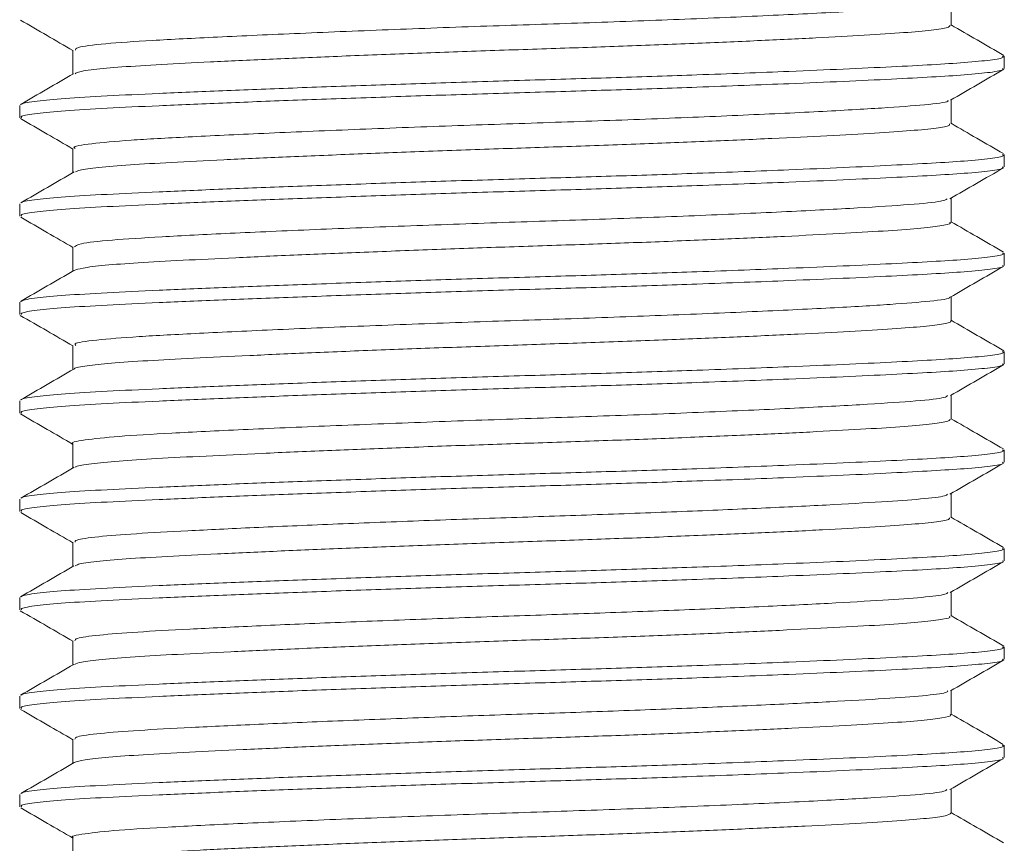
# Model space of a CAD drawing. Header units: millimetres. Extents: x 0 to 210, y 0 to 297.
# Tile 29 of 38: x 135.49 to 145.49, y 200.1 to 208.47. Entities that reach past the tile are written whole.
import ezdxf

# ---------------------------------------------------------------- set-up
doc = ezdxf.new("R2010")
doc.units = ezdxf.units.MM
doc.linetypes.add('HIDDEN', pattern=[1.905, 1.27, -0.635])
doc.layers.add('FORMAT', color=7, linetype='HIDDEN')

msp = doc.modelspace()

# ---------------------------------------------------------------- linework, layer by layer
at = {"layer": 'FORMAT', "linetype": 'Continuous', "lineweight": 15}
for p, q in [((144.953, 208.408), (144.953, 208.652)), ((136.035, 208.157), (136.035, 207.913)), ((145.494, 207.97), (145.494, 208.095)), ((144.953, 207.407), (144.953, 207.652)), ((135.494, 207.595), (135.494, 207.47)), ((136.035, 207.158), (136.035, 206.913)), ((145.494, 206.97), (145.494, 207.095)), ((144.953, 206.407), (144.953, 206.652)), ((135.494, 206.595), (135.494, 206.47)), ((136.035, 206.157), (136.035, 205.913)), ((145.494, 205.97), (145.494, 206.095)), ((144.953, 205.408), (144.953, 205.652)), ((135.494, 205.595), (135.494, 205.47)), ((136.035, 205.157), (136.035, 204.913)), ((145.494, 204.97), (145.494, 205.095)), ((144.953, 204.407), (144.953, 204.652)), ((135.494, 204.595), (135.494, 204.47)), ((136.035, 204.158), (136.035, 203.913)), ((145.494, 203.97), (145.494, 204.095)), ((144.953, 203.407), (144.953, 203.652)), ((135.494, 203.595), (135.494, 203.47)), ((136.035, 203.157), (136.035, 202.913)), ((145.494, 202.97), (145.494, 203.095)), ((144.953, 202.408), (144.953, 202.652)), ((135.494, 202.595), (135.494, 202.47)), ((136.035, 202.157), (136.035, 201.913)), ((145.494, 201.97), (145.494, 202.095)), ((144.953, 201.407), (144.953, 201.652)), ((135.494, 201.595), (135.494, 201.47)), ((136.035, 201.158), (136.035, 200.913)), ((145.494, 200.97), (145.494, 201.095)), ((144.953, 200.407), (144.953, 200.652)), ((135.494, 200.595), (135.494, 200.47)), ((136.035, 200.157), (136.035, 199.913))]:
    msp.add_line(p, q, dxfattribs=at)
at = {"layer": 'FORMAT', "linetype": 'Continuous', "lineweight": 0}
for points, knots in [([(144.925, 208.646), (144.898, 208.636), (144.839, 208.613), (144.481, 208.582), (143.922, 208.548), (143.17, 208.51), (142.273, 208.471), (141.297, 208.435), (140.289, 208.403), (139.283, 208.366), (138.324, 208.327), (137.487, 208.289), (136.814, 208.255), (136.335, 208.222), (136.063, 208.188), (136.062, 208.166), (136.061, 208.157)], [0, 0, 0, 0, 0.061071, 0.133285, 0.206289, 0.281588, 0.357234, 0.43123, 0.502975, 0.577121, 0.652804, 0.728018, 0.800831, 0.873208, 0.948206, 1, 1, 1, 1]), ([(144.943, 208.408), (144.939, 208.4), (144.932, 208.384), (144.771, 208.358), (144.488, 208.334), (144.092, 208.308), (143.59, 208.281), (143.005, 208.253), (142.343, 208.224), (141.634, 208.197), (140.887, 208.172), (140.135, 208.147), (139.387, 208.12), (138.676, 208.092), (138.012, 208.063), (137.423, 208.036), (136.917, 208.01), (136.515, 207.986), (136.229, 207.959), (136.074, 207.935), (136.062, 207.921), (136.058, 207.917)], [0, 0, 0, 0, 0.04263, 0.09811, 0.15202, 0.2075, 0.2614, 0.31686, 0.37078, 0.42625, 0.48017, 0.53564, 0.58955, 0.64501, 0.69892, 0.7544, 0.80831, 0.86379, 0.91769, 0.97316, 1, 1, 1, 1]), ([(135.514, 207.603), (135.514, 207.606), (135.513, 207.618), (135.654, 207.639), (135.938, 207.667), (136.359, 207.691), (136.899, 207.717), (137.536, 207.744), (138.264, 207.772), (139.048, 207.8), (139.88, 207.828), (140.723, 207.853), (141.566, 207.878), (142.445, 207.907), (143.221, 207.937), (143.871, 207.964), (144.359, 207.987), (144.772, 208.009), (145.12, 208.031), (145.369, 208.056), (145.495, 208.078), (145.481, 208.091), (145.477, 208.095)], [0, 0, 0, 0, 0.01513, 0.07049, 0.1243, 0.17967, 0.23347, 0.28883, 0.34263, 0.39799, 0.4518, 0.50718, 0.56098, 0.61634, 0.68508, 0.73042, 0.77668, 0.82203, 0.86829, 0.92209, 0.97745, 1, 1, 1, 1]), ([(135.511, 207.47), (135.509, 207.475), (135.503, 207.49), (135.651, 207.514), (135.939, 207.542), (136.359, 207.566), (136.899, 207.592), (137.536, 207.619), (138.264, 207.647), (139.048, 207.675), (139.88, 207.703), (140.723, 207.728), (141.566, 207.753), (142.445, 207.782), (143.221, 207.812), (143.871, 207.839), (144.359, 207.862), (144.772, 207.884), (145.12, 207.906), (145.369, 207.931), (145.495, 207.953), (145.481, 207.966), (145.477, 207.97)], [0, 0, 0, 0, 0.03076, 0.08524, 0.1382, 0.19269, 0.24564, 0.30012, 0.35306, 0.40755, 0.4605, 0.515, 0.56794, 0.62243, 0.69007, 0.7347, 0.78023, 0.82485, 0.87038, 0.92333, 0.97781, 1, 1, 1, 1]), ([(144.921, 207.648), (144.923, 207.645), (144.93, 207.628), (144.711, 207.601), (144.276, 207.569), (143.628, 207.532), (142.809, 207.494), (141.872, 207.455), (140.878, 207.421), (139.866, 207.388), (138.872, 207.35), (137.955, 207.311), (137.186, 207.274), (136.586, 207.242), (136.198, 207.206), (136.019, 207.177), (136.052, 207.161), (136.059, 207.158)], [0, 0, 0, 0, 0.02154, 0.09522, 0.16671, 0.24061, 0.31603, 0.39094, 0.46343, 0.53559, 0.61033, 0.68579, 0.75994, 0.8315, 0.9049, 0.98017, 1, 1, 1, 1]), ([(144.937, 207.407), (144.939, 207.402), (144.945, 207.388), (144.816, 207.364), (144.564, 207.339), (144.189, 207.314), (143.713, 207.287), (143.141, 207.259), (142.5, 207.231), (141.795, 207.203), (141.06, 207.177), (140.302, 207.153), (139.556, 207.126), (138.83, 207.098), (138.158, 207.07), (137.547, 207.042), (137.024, 207.016), (136.595, 206.991), (136.285, 206.965), (136.099, 206.941), (136.072, 206.925), (136.062, 206.919)], [0, 0, 0, 0, 0.0308, 0.08501, 0.14078, 0.19497, 0.25074, 0.30493, 0.36069, 0.41489, 0.47067, 0.52486, 0.58063, 0.63482, 0.69058, 0.74479, 0.80056, 0.85476, 0.91052, 0.96472, 1, 1, 1, 1]), ([(135.515, 206.606), (135.515, 206.607), (135.516, 206.619), (135.655, 206.639), (135.938, 206.667), (136.359, 206.691), (136.899, 206.717), (137.536, 206.744), (138.264, 206.772), (139.048, 206.8), (139.88, 206.828), (140.723, 206.853), (141.566, 206.878), (142.445, 206.907), (143.221, 206.937), (143.871, 206.964), (144.359, 206.987), (144.772, 207.009), (145.12, 207.031), (145.369, 207.056), (145.495, 207.078), (145.481, 207.091), (145.477, 207.095)], [0, 0, 0, 0, 0.010462, 0.066086, 0.120152, 0.175786, 0.229841, 0.285464, 0.339519, 0.395141, 0.449207, 0.504841, 0.558897, 0.614522, 0.683584, 0.729142, 0.775625, 0.821183, 0.867666, 0.921721, 0.977343, 1, 1, 1, 1]), ([(135.511, 206.47), (135.509, 206.475), (135.503, 206.49), (135.651, 206.514), (135.939, 206.542), (136.359, 206.566), (136.899, 206.592), (137.536, 206.619), (138.264, 206.647), (139.048, 206.675), (139.88, 206.703), (140.723, 206.728), (141.566, 206.753), (142.445, 206.782), (143.221, 206.812), (143.871, 206.839), (144.359, 206.862), (144.772, 206.884), (145.12, 206.906), (145.369, 206.931), (145.495, 206.953), (145.481, 206.966), (145.477, 206.97)], [0, 0, 0, 0, 0.03076, 0.08524, 0.1382, 0.19269, 0.24564, 0.30012, 0.35306, 0.40755, 0.4605, 0.515, 0.56794, 0.62243, 0.69007, 0.7347, 0.78023, 0.82485, 0.87038, 0.92333, 0.97781, 1, 1, 1, 1]), ([(144.915, 206.646), (144.901, 206.638), (144.865, 206.617), (144.553, 206.588), (144.029, 206.554), (143.305, 206.516), (142.428, 206.477), (141.462, 206.44), (140.456, 206.408), (139.447, 206.372), (138.476, 206.334), (137.614, 206.296), (136.913, 206.26), (136.4, 206.228), (136.084, 206.192), (136.061, 206.168), (136.051, 206.157)], [0, 0, 0, 0, 0.04815, 0.12091, 0.19341, 0.2685, 0.34426, 0.4187, 0.49054, 0.56429, 0.6399, 0.71537, 0.78873, 0.86076, 0.93548, 1, 1, 1, 1]), ([(144.939, 206.407), (144.943, 206.404), (144.958, 206.392), (144.856, 206.371), (144.632, 206.344), (144.284, 206.32), (143.827, 206.293), (143.28, 206.265), (142.648, 206.237), (141.961, 206.209), (141.225, 206.183), (140.476, 206.159), (139.72, 206.132), (138.993, 206.104), (138.302, 206.076), (137.68, 206.048), (137.132, 206.021), (136.684, 205.997), (136.343, 205.971), (136.117, 205.944), (136.069, 205.926), (136.047, 205.917)], [0, 0, 0, 0, 0.017774, 0.073323, 0.127311, 0.182865, 0.236842, 0.292384, 0.346367, 0.401915, 0.455903, 0.511458, 0.565435, 0.620977, 0.674958, 0.730504, 0.784493, 0.840048, 0.894025, 0.949568, 1, 1, 1, 1]), ([(135.514, 205.604), (135.514, 205.606), (135.514, 205.618), (135.654, 205.639), (135.938, 205.667), (136.359, 205.691), (136.899, 205.717), (137.536, 205.744), (138.264, 205.772), (139.048, 205.8), (139.88, 205.828), (140.723, 205.853), (141.566, 205.878), (142.445, 205.907), (143.221, 205.937), (143.871, 205.964), (144.359, 205.987), (144.772, 206.009), (145.12, 206.031), (145.369, 206.056), (145.495, 206.078), (145.481, 206.091), (145.477, 206.095)], [0, 0, 0, 0, 0.01423, 0.06964, 0.1235, 0.17893, 0.23277, 0.28819, 0.34204, 0.39745, 0.45131, 0.50673, 0.56058, 0.61599, 0.68479, 0.73017, 0.77648, 0.82186, 0.86817, 0.92202, 0.97743, 1, 1, 1, 1]), ([(135.511, 205.47), (135.509, 205.475), (135.503, 205.49), (135.651, 205.514), (135.939, 205.542), (136.359, 205.566), (136.899, 205.592), (137.536, 205.619), (138.264, 205.647), (139.048, 205.675), (139.88, 205.703), (140.723, 205.728), (141.566, 205.753), (142.445, 205.782), (143.221, 205.812), (143.871, 205.839), (144.359, 205.862), (144.772, 205.884), (145.12, 205.906), (145.369, 205.931), (145.495, 205.953), (145.481, 205.966), (145.477, 205.97)], [0, 0, 0, 0, 0.03076, 0.08524, 0.1382, 0.19269, 0.24564, 0.30012, 0.35306, 0.40755, 0.4605, 0.515, 0.56794, 0.62243, 0.69007, 0.7347, 0.78023, 0.82485, 0.87038, 0.92333, 0.97781, 1, 1, 1, 1]), ([(144.935, 205.646), (144.936, 205.645), (144.95, 205.632), (144.761, 205.607), (144.365, 205.574), (143.747, 205.538), (142.955, 205.5), (142.031, 205.462), (141.044, 205.426), (140.033, 205.394), (139.033, 205.356), (138.098, 205.318), (137.301, 205.28), (136.672, 205.247), (136.247, 205.212), (136.035, 205.181), (136.058, 205.163), (136.065, 205.157)], [0, 0, 0, 0, 0.005634, 0.079968, 0.151729, 0.225451, 0.300997, 0.376379, 0.449635, 0.521617, 0.596302, 0.672027, 0.746776, 0.818824, 0.89198, 0.967323, 1, 1, 1, 1]), ([(144.946, 205.408), (144.948, 205.406), (144.969, 205.396), (144.887, 205.377), (144.696, 205.35), (144.37, 205.326), (143.941, 205.299), (143.409, 205.272), (142.799, 205.244), (142.118, 205.215), (141.396, 205.189), (140.643, 205.164), (139.892, 205.138), (139.151, 205.111), (138.456, 205.083), (137.812, 205.054), (137.249, 205.027), (136.775, 205.002), (136.407, 204.977), (136.165, 204.95), (136.048, 204.929), (136.051, 204.918), (136.051, 204.917)], [0, 0, 0, 0, 0.00641, 0.06036, 0.11586, 0.1698, 0.2253, 0.27923, 0.33472, 0.38866, 0.44417, 0.4981, 0.55361, 0.60754, 0.66303, 0.71697, 0.77247, 0.82641, 0.88192, 0.93585, 0.99134, 1, 1, 1, 1]), ([(135.514, 204.604), (135.514, 204.606), (135.513, 204.618), (135.654, 204.639), (135.938, 204.667), (136.359, 204.691), (136.899, 204.717), (137.536, 204.744), (138.264, 204.772), (139.048, 204.8), (139.88, 204.828), (140.723, 204.853), (141.566, 204.878), (142.445, 204.907), (143.221, 204.937), (143.871, 204.964), (144.359, 204.987), (144.772, 205.009), (145.12, 205.031), (145.369, 205.056), (145.495, 205.078), (145.481, 205.091), (145.477, 205.095)], [0, 0, 0, 0, 0.01466, 0.07004, 0.12388, 0.17928, 0.2331, 0.28849, 0.34232, 0.3977, 0.45154, 0.50694, 0.56077, 0.61616, 0.68492, 0.73029, 0.77658, 0.82194, 0.86823, 0.92205, 0.97744, 1, 1, 1, 1]), ([(135.511, 204.47), (135.509, 204.475), (135.503, 204.49), (135.651, 204.514), (135.939, 204.542), (136.359, 204.566), (136.899, 204.592), (137.536, 204.619), (138.264, 204.647), (139.048, 204.675), (139.88, 204.703), (140.723, 204.728), (141.566, 204.753), (142.445, 204.782), (143.221, 204.812), (143.871, 204.839), (144.359, 204.862), (144.772, 204.884), (145.12, 204.906), (145.369, 204.931), (145.495, 204.953), (145.481, 204.966), (145.477, 204.97)], [0, 0, 0, 0, 0.03076, 0.08524, 0.1382, 0.19269, 0.24564, 0.30012, 0.35306, 0.40755, 0.4605, 0.515, 0.56794, 0.62243, 0.69007, 0.7347, 0.78023, 0.82485, 0.87038, 0.92333, 0.97781, 1, 1, 1, 1]), ([(144.916, 204.648), (144.911, 204.641), (144.895, 204.622), (144.621, 204.593), (144.13, 204.56), (143.436, 204.522), (142.581, 204.484), (141.625, 204.446), (140.623, 204.414), (139.612, 204.378), (138.631, 204.34), (137.745, 204.302), (137.018, 204.266), (136.463, 204.233), (136.136, 204.197), (135.997, 204.17), (136.036, 204.158), (136.037, 204.158)], [0, 0, 0, 0, 0.04027, 0.11325, 0.18503, 0.2595, 0.33499, 0.40947, 0.48126, 0.55422, 0.62934, 0.70466, 0.7782, 0.84972, 0.92377, 0.99922, 1, 1, 1, 1]), ([(144.945, 204.407), (144.939, 204.399), (144.924, 204.382), (144.747, 204.356), (144.456, 204.331), (144.045, 204.305), (143.538, 204.278), (142.94, 204.25), (142.278, 204.222), (141.559, 204.194), (140.816, 204.169), (140.058, 204.144), (139.318, 204.117), (138.606, 204.089), (137.953, 204.061), (137.367, 204.033), (136.875, 204.008), (136.479, 203.983), (136.21, 203.956), (136.069, 203.934), (136.062, 203.922), (136.061, 203.919)], [0, 0, 0, 0, 0.04864, 0.10284, 0.15862, 0.21282, 0.26858, 0.32277, 0.37854, 0.43275, 0.48852, 0.54272, 0.59848, 0.65267, 0.70844, 0.76264, 0.81842, 0.87262, 0.92838, 0.98258, 1, 1, 1, 1]), ([(135.515, 203.606), (135.515, 203.607), (135.516, 203.619), (135.655, 203.639), (135.938, 203.667), (136.359, 203.691), (136.899, 203.717), (137.536, 203.744), (138.264, 203.772), (139.048, 203.8), (139.88, 203.828), (140.723, 203.853), (141.566, 203.878), (142.445, 203.907), (143.221, 203.937), (143.871, 203.964), (144.359, 203.987), (144.772, 204.009), (145.12, 204.031), (145.369, 204.056), (145.495, 204.078), (145.481, 204.091), (145.477, 204.095)], [0, 0, 0, 0, 0.01049, 0.06611, 0.12017, 0.17581, 0.22986, 0.28548, 0.33953, 0.39516, 0.44922, 0.50485, 0.55891, 0.61453, 0.68359, 0.72915, 0.77563, 0.82119, 0.86767, 0.92172, 0.97734, 1, 1, 1, 1]), ([(135.511, 203.47), (135.509, 203.475), (135.503, 203.49), (135.651, 203.514), (135.939, 203.542), (136.359, 203.566), (136.899, 203.592), (137.536, 203.619), (138.264, 203.647), (139.048, 203.675), (139.88, 203.703), (140.723, 203.728), (141.566, 203.753), (142.445, 203.782), (143.221, 203.812), (143.871, 203.839), (144.359, 203.862), (144.772, 203.884), (145.12, 203.906), (145.369, 203.931), (145.495, 203.953), (145.481, 203.966), (145.477, 203.97)], [0, 0, 0, 0, 0.03076, 0.08524, 0.1382, 0.19269, 0.24564, 0.30012, 0.35306, 0.40755, 0.4605, 0.515, 0.56794, 0.62243, 0.69007, 0.7347, 0.78023, 0.82485, 0.87038, 0.92333, 0.97781, 1, 1, 1, 1]), ([(144.918, 203.646), (144.912, 203.64), (144.893, 203.623), (144.667, 203.597), (144.267, 203.569), (143.703, 203.536), (142.996, 203.502), (142.185, 203.468), (141.318, 203.436), (140.427, 203.407), (139.531, 203.375), (138.66, 203.341), (137.863, 203.307), (137.188, 203.274), (136.65, 203.245), (136.269, 203.214), (136.056, 203.184), (136.056, 203.165), (136.056, 203.157)], [0, 0, 0, 0, 0.03346, 0.09885, 0.16263, 0.22853, 0.29579, 0.36301, 0.42878, 0.49253, 0.55806, 0.62519, 0.69251, 0.75863, 0.82251, 0.88764, 0.95459, 1, 1, 1, 1]), ([(144.939, 203.407), (144.939, 203.401), (144.94, 203.386), (144.797, 203.362), (144.531, 203.337), (144.148, 203.312), (143.659, 203.284), (143.084, 203.256), (142.43, 203.228), (141.727, 203.201), (140.983, 203.175), (140.231, 203.15), (139.48, 203.123), (138.765, 203.095), (138.092, 203.067), (137.494, 203.039), (136.976, 203.013), (136.56, 202.989), (136.259, 202.962), (136.085, 202.938), (136.065, 202.923), (136.057, 202.917)], [0, 0, 0, 0, 0.03541, 0.09095, 0.14491, 0.20045, 0.2544, 0.30993, 0.36389, 0.41943, 0.47339, 0.52893, 0.58289, 0.63841, 0.69238, 0.74791, 0.80187, 0.85741, 0.91137, 0.96689, 1, 1, 1, 1]), ([(135.514, 202.603), (135.514, 202.606), (135.513, 202.618), (135.654, 202.639), (135.938, 202.667), (136.359, 202.691), (136.899, 202.717), (137.536, 202.744), (138.264, 202.772), (139.048, 202.8), (139.88, 202.828), (140.723, 202.853), (141.566, 202.878), (142.445, 202.907), (143.221, 202.937), (143.871, 202.964), (144.359, 202.987), (144.772, 203.009), (145.12, 203.031), (145.369, 203.056), (145.495, 203.078), (145.481, 203.091), (145.477, 203.095)], [0, 0, 0, 0, 0.0147, 0.07009, 0.12392, 0.17932, 0.23314, 0.28853, 0.34235, 0.39773, 0.45157, 0.50696, 0.56079, 0.61617, 0.68494, 0.7303, 0.77659, 0.82195, 0.86823, 0.92206, 0.97744, 1, 1, 1, 1]), ([(135.511, 202.47), (135.509, 202.475), (135.503, 202.49), (135.651, 202.514), (135.939, 202.542), (136.359, 202.566), (136.899, 202.592), (137.536, 202.619), (138.264, 202.647), (139.048, 202.675), (139.88, 202.703), (140.723, 202.728), (141.566, 202.753), (142.445, 202.782), (143.221, 202.812), (143.871, 202.839), (144.359, 202.862), (144.772, 202.884), (145.12, 202.906), (145.369, 202.931), (145.495, 202.953), (145.481, 202.966), (145.477, 202.97)], [0, 0, 0, 0, 0.03076, 0.08524, 0.1382, 0.19269, 0.24564, 0.30012, 0.35306, 0.40755, 0.4605, 0.515, 0.56794, 0.62243, 0.69007, 0.7347, 0.78023, 0.82485, 0.87038, 0.92333, 0.97781, 1, 1, 1, 1]), ([(144.92, 202.647), (144.915, 202.641), (144.899, 202.624), (144.677, 202.598), (144.282, 202.57), (143.722, 202.537), (143.02, 202.503), (142.21, 202.469), (141.345, 202.437), (140.454, 202.408), (139.558, 202.376), (138.685, 202.342), (137.885, 202.308), (137.206, 202.275), (136.664, 202.246), (136.279, 202.215), (136.059, 202.185), (136.056, 202.165), (136.055, 202.157)], [0, 0, 0, 0, 0.03367, 0.09899, 0.1626, 0.22829, 0.29538, 0.36247, 0.42816, 0.49178, 0.5571, 0.62404, 0.69124, 0.75726, 0.82104, 0.88595, 0.95271, 1, 1, 1, 1]), ([(144.937, 202.408), (144.941, 202.403), (144.953, 202.39), (144.839, 202.368), (144.604, 202.342), (144.242, 202.317), (143.78, 202.291), (143.219, 202.263), (142.586, 202.234), (141.887, 202.207), (141.156, 202.18), (140.398, 202.156), (139.651, 202.129), (138.92, 202.102), (138.241, 202.073), (137.62, 202.046), (137.086, 202.019), (136.643, 201.994), (136.317, 201.968), (136.107, 201.942), (136.069, 201.925), (136.052, 201.917)], [0, 0, 0, 0, 0.02413, 0.07809, 0.13362, 0.18758, 0.24309, 0.29705, 0.35256, 0.40652, 0.46205, 0.51601, 0.57153, 0.62548, 0.681, 0.73496, 0.79049, 0.84445, 0.89997, 0.95392, 1, 1, 1, 1]), ([(135.514, 201.604), (135.514, 201.606), (135.514, 201.618), (135.654, 201.639), (135.938, 201.667), (136.359, 201.691), (136.899, 201.717), (137.536, 201.744), (138.264, 201.772), (139.048, 201.8), (139.88, 201.828), (140.723, 201.853), (141.566, 201.878), (142.445, 201.907), (143.221, 201.937), (143.871, 201.964), (144.359, 201.987), (144.772, 202.009), (145.12, 202.031), (145.369, 202.056), (145.495, 202.078), (145.481, 202.091), (145.477, 202.095)], [0, 0, 0, 0, 0.01408, 0.0695, 0.12337, 0.1788, 0.23266, 0.28807, 0.34193, 0.39735, 0.45122, 0.50665, 0.56051, 0.61593, 0.68474, 0.73013, 0.77644, 0.82184, 0.86815, 0.92201, 0.97743, 1, 1, 1, 1]), ([(135.511, 201.47), (135.509, 201.475), (135.503, 201.49), (135.651, 201.514), (135.939, 201.542), (136.359, 201.566), (136.899, 201.592), (137.536, 201.619), (138.264, 201.647), (139.048, 201.675), (139.88, 201.703), (140.723, 201.728), (141.566, 201.753), (142.445, 201.782), (143.221, 201.812), (143.871, 201.839), (144.359, 201.862), (144.772, 201.884), (145.12, 201.906), (145.369, 201.931), (145.495, 201.953), (145.481, 201.966), (145.477, 201.97)], [0, 0, 0, 0, 0.03076, 0.08524, 0.1382, 0.19269, 0.24564, 0.30012, 0.35306, 0.40755, 0.4605, 0.515, 0.56794, 0.62243, 0.69007, 0.7347, 0.78023, 0.82485, 0.87038, 0.92333, 0.97781, 1, 1, 1, 1]), ([(144.922, 201.648), (144.917, 201.642), (144.905, 201.625), (144.687, 201.599), (144.296, 201.57), (143.741, 201.538), (143.043, 201.504), (142.236, 201.47), (141.372, 201.437), (140.481, 201.409), (139.586, 201.377), (138.711, 201.343), (137.908, 201.309), (137.225, 201.276), (136.679, 201.247), (136.288, 201.216), (136.062, 201.186), (136.056, 201.166), (136.054, 201.158)], [0, 0, 0, 0, 0.03402, 0.099269, 0.162739, 0.228228, 0.295155, 0.362124, 0.427737, 0.491236, 0.556348, 0.623124, 0.690187, 0.756128, 0.819817, 0.884517, 0.951102, 1, 1, 1, 1]), ([(144.943, 201.407), (144.946, 201.406), (144.965, 201.394), (144.875, 201.374), (144.668, 201.347), (144.335, 201.323), (143.891, 201.297), (143.355, 201.269), (142.732, 201.241), (142.051, 201.213), (141.32, 201.186), (140.572, 201.162), (139.815, 201.136), (139.084, 201.108), (138.387, 201.08), (137.755, 201.052), (137.197, 201.025), (136.735, 201), (136.38, 200.974), (136.135, 200.947), (136.076, 200.928), (136.047, 200.919)], [0, 0, 0, 0, 0.01069, 0.06645, 0.12064, 0.17641, 0.23059, 0.28634, 0.34052, 0.39628, 0.45047, 0.50623, 0.56041, 0.61616, 0.67035, 0.7261, 0.78029, 0.83606, 0.89024, 0.94599, 1, 1, 1, 1]), ([(135.515, 200.606), (135.515, 200.607), (135.516, 200.619), (135.655, 200.639), (135.938, 200.667), (136.359, 200.691), (136.899, 200.717), (137.536, 200.744), (138.264, 200.772), (139.048, 200.8), (139.88, 200.828), (140.723, 200.853), (141.566, 200.878), (142.445, 200.907), (143.221, 200.937), (143.871, 200.964), (144.359, 200.987), (144.772, 201.009), (145.12, 201.031), (145.369, 201.056), (145.495, 201.078), (145.481, 201.091), (145.477, 201.095)], [0, 0, 0, 0, 0.010588, 0.066206, 0.120264, 0.175891, 0.229939, 0.285555, 0.339604, 0.395219, 0.449277, 0.504904, 0.558954, 0.614571, 0.683624, 0.729177, 0.775653, 0.821206, 0.867683, 0.921731, 0.977346, 1, 1, 1, 1]), ([(135.511, 200.47), (135.509, 200.475), (135.503, 200.49), (135.651, 200.514), (135.939, 200.542), (136.359, 200.566), (136.899, 200.592), (137.536, 200.619), (138.264, 200.647), (139.048, 200.675), (139.88, 200.703), (140.723, 200.728), (141.566, 200.753), (142.445, 200.782), (143.221, 200.812), (143.871, 200.839), (144.359, 200.862), (144.772, 200.884), (145.12, 200.906), (145.369, 200.931), (145.495, 200.953), (145.481, 200.966), (145.477, 200.97)], [0, 0, 0, 0, 0.03076, 0.08524, 0.1382, 0.19269, 0.24564, 0.30012, 0.35306, 0.40755, 0.4605, 0.515, 0.56794, 0.62243, 0.69007, 0.7347, 0.78023, 0.82485, 0.87038, 0.92333, 0.97781, 1, 1, 1, 1]), ([(144.911, 200.646), (144.906, 200.64), (144.89, 200.621), (144.618, 200.593), (144.129, 200.56), (143.434, 200.522), (142.578, 200.484), (141.621, 200.446), (140.62, 200.413), (139.609, 200.378), (138.627, 200.34), (137.742, 200.302), (137.016, 200.266), (136.462, 200.233), (136.135, 200.196), (135.996, 200.17), (136.036, 200.157), (136.037, 200.157)], [0, 0, 0, 0, 0.0354, 0.10873, 0.18088, 0.25574, 0.3316, 0.40645, 0.47859, 0.55193, 0.62743, 0.70313, 0.77702, 0.8489, 0.92334, 0.99916, 1, 1, 1, 1]), ([(144.952, 200.407), (144.94, 200.398), (144.917, 200.38), (144.725, 200.353), (144.419, 200.329), (144.002, 200.303), (143.481, 200.275), (142.881, 200.247), (142.207, 200.219), (141.491, 200.192), (140.739, 200.167), (139.988, 200.142), (139.244, 200.114), (138.542, 200.086), (137.89, 200.058), (137.317, 200.031), (136.83, 200.005), (136.448, 199.981), (136.188, 199.953), (136.058, 199.932), (136.056, 199.92), (136.055, 199.917)], [0, 0, 0, 0, 0.05303, 0.10854, 0.16249, 0.218, 0.27194, 0.32745, 0.3814, 0.43691, 0.49086, 0.54638, 0.60032, 0.65582, 0.70977, 0.76529, 0.81924, 0.87475, 0.92869, 0.9842, 1, 1, 1, 1])]:
    msp.add_open_spline(points, degree=3, knots=knots, dxfattribs=at)
at = {"layer": 'FORMAT', "linetype": 'Continuous', "lineweight": 15}
for points, knots in [([(135.501, 208.461), (135.591, 208.409), (135.769, 208.306), (135.947, 208.203), (136.035, 208.152)], [0, 0, 0, 0, 0.50706, 1, 1, 1, 1]), ([(145.488, 208.103), (145.398, 208.155), (145.219, 208.258), (145.041, 208.362), (144.953, 208.413)], [0, 0, 0, 0, 0.50622, 1, 1, 1, 1]), ([(136.042, 207.917), (135.952, 207.865), (135.771, 207.76), (135.591, 207.655), (135.5, 207.603)], [0, 0, 0, 0, 0.49997, 1, 1, 1, 1]), ([(144.946, 207.648), (145.036, 207.7), (145.217, 207.805), (145.398, 207.91), (145.488, 207.962)], [0, 0, 0, 0, 0.49996, 1, 1, 1, 1]), ([(135.501, 207.461), (135.592, 207.409), (135.77, 207.306), (135.948, 207.203), (136.035, 207.152)], [0, 0, 0, 0, 0.50795, 1, 1, 1, 1]), ([(145.485, 207.105), (145.395, 207.157), (145.217, 207.26), (145.04, 207.362), (144.953, 207.413)], [0, 0, 0, 0, 0.509205, 1, 1, 1, 1]), ([(136.047, 206.919), (135.956, 206.867), (135.775, 206.762), (135.595, 206.658), (135.504, 206.606)], [0, 0, 0, 0, 0.49996, 1, 1, 1, 1]), ([(144.942, 206.646), (145.032, 206.698), (145.213, 206.803), (145.394, 206.907), (145.484, 206.96)], [0, 0, 0, 0, 0.49995, 1, 1, 1, 1]), ([(135.505, 206.459), (135.595, 206.407), (135.772, 206.304), (135.949, 206.202), (136.035, 206.152)], [0, 0, 0, 0, 0.51136, 1, 1, 1, 1]), ([(145.485, 206.105), (145.394, 206.157), (145.217, 206.26), (145.04, 206.363), (144.953, 206.413)], [0, 0, 0, 0, 0.509827, 1, 1, 1, 1]), ([(136.043, 205.917), (135.953, 205.865), (135.772, 205.761), (135.591, 205.656), (135.501, 205.604)], [0, 0, 0, 0, 0.49995, 1, 1, 1, 1]), ([(144.943, 205.646), (145.033, 205.699), (145.214, 205.803), (145.395, 205.908), (145.485, 205.96)], [0, 0, 0, 0, 0.49997, 1, 1, 1, 1]), ([(135.5, 205.462), (135.591, 205.409), (135.769, 205.306), (135.947, 205.203), (136.035, 205.152)], [0, 0, 0, 0, 0.50679, 1, 1, 1, 1]), ([(145.488, 205.103), (145.398, 205.155), (145.22, 205.258), (145.041, 205.362), (144.953, 205.413)], [0, 0, 0, 0, 0.50612, 1, 1, 1, 1]), ([(136.043, 204.917), (135.952, 204.865), (135.772, 204.76), (135.591, 204.656), (135.501, 204.603)], [0, 0, 0, 0, 0.49997, 1, 1, 1, 1]), ([(144.946, 204.648), (145.036, 204.7), (145.217, 204.805), (145.398, 204.909), (145.488, 204.962)], [0, 0, 0, 0, 0.49996, 1, 1, 1, 1]), ([(135.502, 204.461), (135.592, 204.408), (135.77, 204.306), (135.948, 204.203), (136.035, 204.152)], [0, 0, 0, 0, 0.50837, 1, 1, 1, 1]), ([(145.485, 204.105), (145.394, 204.157), (145.217, 204.26), (145.04, 204.363), (144.953, 204.413)], [0, 0, 0, 0, 0.50963, 1, 1, 1, 1]), ([(136.047, 203.919), (135.956, 203.867), (135.775, 203.762), (135.595, 203.658), (135.504, 203.606)], [0, 0, 0, 0, 0.49996, 1, 1, 1, 1]), ([(144.941, 203.646), (145.032, 203.698), (145.212, 203.802), (145.393, 203.907), (145.484, 203.959)], [0, 0, 0, 0, 0.49996, 1, 1, 1, 1]), ([(135.505, 203.459), (135.595, 203.407), (135.772, 203.304), (135.949, 203.202), (136.035, 203.152)], [0, 0, 0, 0, 0.511171, 1, 1, 1, 1]), ([(145.485, 203.105), (145.395, 203.157), (145.217, 203.26), (145.04, 203.362), (144.953, 203.413)], [0, 0, 0, 0, 0.50948, 1, 1, 1, 1]), ([(136.043, 202.917), (135.953, 202.865), (135.772, 202.76), (135.591, 202.656), (135.501, 202.603)], [0, 0, 0, 0, 0.49996, 1, 1, 1, 1]), ([(144.943, 202.647), (145.034, 202.699), (145.214, 202.804), (145.395, 202.908), (145.485, 202.96)], [0, 0, 0, 0, 0.49997, 1, 1, 1, 1]), ([(135.5, 202.462), (135.591, 202.409), (135.769, 202.306), (135.947, 202.203), (136.035, 202.152)], [0, 0, 0, 0, 0.5066, 1, 1, 1, 1]), ([(145.488, 202.103), (145.398, 202.155), (145.22, 202.258), (145.041, 202.362), (144.953, 202.413)], [0, 0, 0, 0, 0.50608, 1, 1, 1, 1]), ([(136.043, 201.917), (135.953, 201.865), (135.772, 201.761), (135.591, 201.656), (135.501, 201.604)], [0, 0, 0, 0, 0.49997, 1, 1, 1, 1]), ([(144.946, 201.648), (145.036, 201.7), (145.217, 201.805), (145.397, 201.909), (145.488, 201.962)], [0, 0, 0, 0, 0.49996, 1, 1, 1, 1]), ([(135.502, 201.46), (135.593, 201.408), (135.77, 201.305), (135.948, 201.203), (136.035, 201.152)], [0, 0, 0, 0, 0.50881, 1, 1, 1, 1]), ([(145.484, 201.105), (145.394, 201.158), (145.217, 201.26), (145.04, 201.363), (144.953, 201.413)], [0, 0, 0, 0, 0.50998, 1, 1, 1, 1]), ([(136.047, 200.919), (135.956, 200.867), (135.775, 200.762), (135.595, 200.658), (135.504, 200.606)], [0, 0, 0, 0, 0.49996, 1, 1, 1, 1]), ([(144.941, 200.645), (145.031, 200.698), (145.212, 200.802), (145.393, 200.907), (145.483, 200.959)], [0, 0, 0, 0, 0.49996, 1, 1, 1, 1]), ([(135.505, 200.459), (135.595, 200.407), (135.772, 200.305), (135.949, 200.202), (136.035, 200.152)], [0, 0, 0, 0, 0.51086, 1, 1, 1, 1]), ([(145.486, 200.105), (145.395, 200.157), (145.218, 200.26), (145.04, 200.362), (144.953, 200.413)], [0, 0, 0, 0, 0.50909, 1, 1, 1, 1])]:
    msp.add_open_spline(points, degree=3, knots=knots, dxfattribs=at)

doc.saveas('drawing.dxf')
